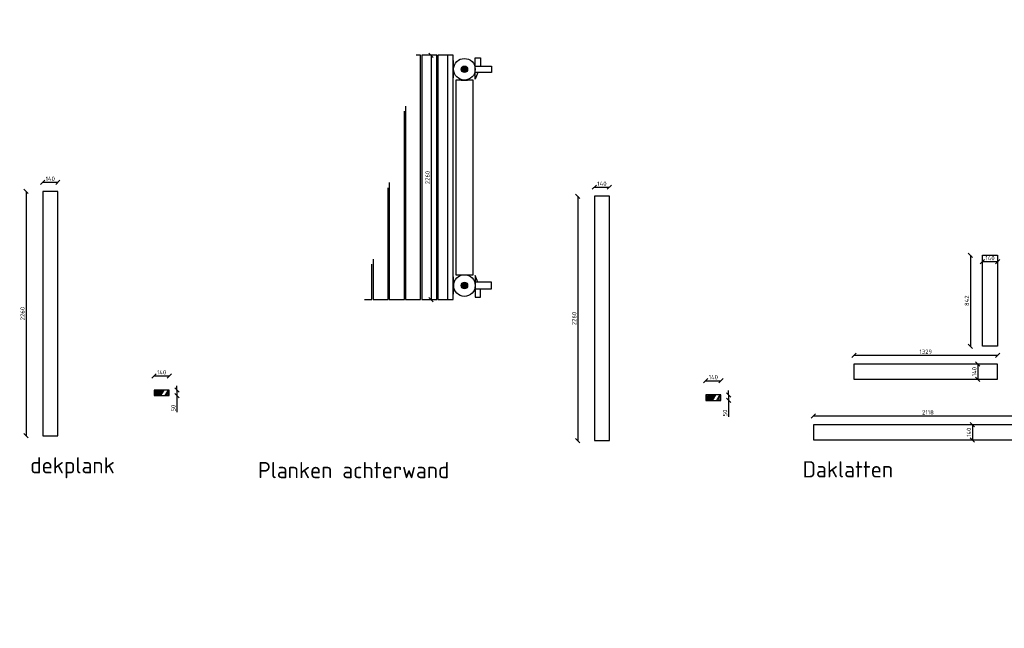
# Model space of a CAD drawing. Header units: metres. Extents: x -170212 to 42557, y -53864 to 18192.
# Tile 12 of 28: x 16829 to 25938, y 3902 to 9530. Entities that reach past the tile are written whole.
import ezdxf

# ---------------------------------------------------------------- set-up
doc = ezdxf.new("R2010")
doc.units = ezdxf.units.M
doc.header["$LTSCALE"] = 2
for name, color, linetype, lineweight in [('N-CO-HC-HOUTVORM_kops-A', 253, 'Continuous', 5), ('N-CO-HC-HOUTVORM_ZICHT_1-G', 30, 'Continuous', 25), ('X-XX-AL-DETAIL1-T50', 130, 'Continuous', 50)]:
    doc.layers.add(name, color=color, linetype=linetype, lineweight=lineweight)
doc.layers.add('TM00_MAATVOERING', color=7, linetype='Continuous')
doc.styles.add('NLCS-ISO', font='NLCS-ISO.ttf')
doc.styles.add('NLCS-ISO-M50-T50', font='NLCS-ISO.ttf', dxfattribs={"height": 0.25})
doc.dimstyles.new('NLCS RODOR-DIM-020mm', dxfattribs={"dimscale": 20, "dimtxt": 2, "dimasz": 2, "dimexe": 1.25, "dimexo": 0.625, "dimtad": 1, "dimdec": 0, "dimzin": 1, "dimdsep": 46, "dimtxsty": 'NLCS-ISO', "dimblk": 'OBLIQUE', "dimcen": 0, "dimse1": 1, "dimse2": 1, "dimclrd": 256, "dimclre": 1, "dimclrt": 256, "dimadec": 0, "dimazin": 0, "dimtfac": 1, "dimtdec": 0, "dimtmove": 0, "dimatfit": 0, "dimfxl": 1, "dimtolj": 1, "dimtzin": 0, "dimlwd": -1, "dimlwe": -1, "dimarcsym": 0})
pattern_1 = [(60, (13144.57, 5817.22), (-173.205, 100), []), (60, (13154.57, 5817.22), (-173.205, 100), []), (60, (13156.57, 5817.22), (-173.205, 100), []), (60, (13168.57, 5817.22), (-173.205, 100), []), (60, (13178.57, 5817.22), (-173.205, 100), []), (60, (13184.57, 5817.22), (-173.205, 100), []), (60, (13186.57, 5817.22), (-173.205, 100), []), (60, (13188.57, 5817.22), (-173.205, 100), []), (60, (13198.57, 5817.22), (-173.205, 100), []), (60, (13200.57, 5817.22), (-173.205, 100), []), (60, (13214.57, 5817.22), (-173.205, 100), []), (60, (13218.57, 5817.22), (-173.205, 100), []), (60, (13224.57, 5817.22), (-173.205, 100), []), (60, (13226.57, 5817.22), (-173.205, 100), []), (60, (13240.57, 5817.22), (-173.205, 100), []), (60, (13242.57, 5817.22), (-173.205, 100), []), (60, (13246.57, 5817.22), (-173.205, 100), []), (60, (13250.57, 5817.22), (-173.205, 100), []), (60, (13260.57, 5817.22), (-173.205, 100), []), (60, (13262.57, 5817.22), (-173.205, 100), []), (60, (13264.57, 5817.22), (-173.205, 100), []), (60, (13276.57, 5817.22), (-173.205, 100), []), (60, (13282.57, 5817.22), (-173.205, 100), []), (60, (13292.57, 5817.22), (-173.205, 100), []), (60, (13294.57, 5817.22), (-173.205, 100), []), (60, (13302.57, 5817.22), (-173.205, 100), []), (60, (13304.57, 5817.22), (-173.205, 100), []), (60, (13306.57, 5817.22), (-173.205, 100), []), (60, (13310.57, 5817.22), (-173.205, 100), []), (60, (13318.57, 5817.22), (-173.205, 100), []), (60, (13320.57, 5817.22), (-173.205, 100), []), (60, (13326.57, 5817.22), (-173.205, 100), []), (60, (13330.57, 5817.22), (-173.205, 100), []), (60, (13336.57, 5817.22), (-173.205, 100), []), (60, (13338.57, 5817.22), (-173.205, 100), [])]

# ---------------------------------------------------------------- blocks, each defined once
blk = doc.blocks.new('_Oblique')
at = {"color": 0, "linetype": 'ByBlock', "lineweight": -2}
blk.add_line((-0.5, -0.5), (0.5, 0.5), dxfattribs=at)
blk = doc.blocks.new('*D40')
at = {"layer": 'Defpoints', "color": 0, "transparency": 16777216}
for p in [(17041.9, 7941.9), (16887.8, 5681.9), (17041.9, 5681.9)]:
    blk.add_point(p, dxfattribs=at)
at = {"layer": 'TM00_MAATVOERING', "transparency": 16777216}
blk.add_line((16887.8, 7941.9), (16887.8, 5681.9), dxfattribs=at)
at = {"layer": 'TM00_MAATVOERING', "transparency": 16777216, "xscale": 40, "yscale": 40, "zscale": 40}
for p, rotation in [((16887.8, 7941.9), 90), ((16887.8, 5681.9), 270)]:
    blk.add_blockref('_Oblique', p, dxfattribs=dict(at, rotation=rotation))
at = {"layer": 'TM00_MAATVOERING', "transparency": 16777216, "insert": (16855.3, 6811.9), "char_height": 40, "attachment_point": 5, "rotation": 90, "style": 'NLCS-ISO'}
blk.add_mtext('\\A1;2260', dxfattribs=at)
blk = doc.blocks.new('*D41')
at = {"layer": 'Defpoints', "color": 0, "transparency": 16777216}
for p in [(17181.9, 8026.1), (17041.9, 7941.9), (17181.9, 7941.9)]:
    blk.add_point(p, dxfattribs=at)
at = {"layer": 'TM00_MAATVOERING', "transparency": 16777216}
blk.add_line((17041.9, 8026.1), (17181.9, 8026.1), dxfattribs=at)
at = {"layer": 'TM00_MAATVOERING', "transparency": 16777216, "xscale": 40, "yscale": 40, "zscale": 40, "rotation": 180}
blk.add_blockref('_Oblique', (17041.9, 8026.1), dxfattribs=at)
at = {"layer": 'TM00_MAATVOERING', "transparency": 16777216, "xscale": 40, "yscale": 40, "zscale": 40}
blk.add_blockref('_Oblique', (17181.9, 8026.1), dxfattribs=at)
at = {"layer": 'TM00_MAATVOERING', "transparency": 16777216, "insert": (17111.9, 8058.6), "char_height": 40, "attachment_point": 5, "style": 'NLCS-ISO'}
blk.add_mtext('\\A1;140', dxfattribs=at)
blk = doc.blocks.new('*D42')
at = {"layer": 'Defpoints', "color": 0, "transparency": 16777216}
for p in [(18212.1, 6236.3), (18072.1, 6104.5), (18212.1, 6104.5)]:
    blk.add_point(p, dxfattribs=at)
at = {"layer": 'TM00_MAATVOERING', "transparency": 16777216}
blk.add_line((18072.1, 6236.3), (18212.1, 6236.3), dxfattribs=at)
at = {"layer": 'TM00_MAATVOERING', "transparency": 16777216, "xscale": 40, "yscale": 40, "zscale": 40, "rotation": 180}
blk.add_blockref('_Oblique', (18072.1, 6236.3), dxfattribs=at)
at = {"layer": 'TM00_MAATVOERING', "transparency": 16777216, "xscale": 40, "yscale": 40, "zscale": 40}
blk.add_blockref('_Oblique', (18212.1, 6236.3), dxfattribs=at)
at = {"layer": 'TM00_MAATVOERING', "transparency": 16777216, "insert": (18142.1, 6268.8), "char_height": 40, "attachment_point": 5, "style": 'NLCS-ISO'}
blk.add_mtext('\\A1;140', dxfattribs=at)
blk = doc.blocks.new('*D43')
at = {"layer": 'Defpoints', "color": 0, "transparency": 16777216}
for p in [(18212.1, 6104.5), (18212.1, 6054.5), (18283.4, 6054.5)]:
    blk.add_point(p, dxfattribs=at)
at = {"layer": 'TM00_MAATVOERING', "transparency": 16777216}
for p, q in [((18283.4, 6104.5), (18283.4, 6144.5)), ((18283.4, 6104.5), (18283.4, 6054.5)), ((18283.4, 6054.5), (18283.4, 5901.5))]:
    blk.add_line(p, q, dxfattribs=at)
at = {"layer": 'TM00_MAATVOERING', "transparency": 16777216, "xscale": 40, "yscale": 40, "zscale": 40}
for p, rotation in [((18283.4, 6104.5), 270), ((18283.4, 6054.5), 90)]:
    blk.add_blockref('_Oblique', p, dxfattribs=dict(at, rotation=rotation))
at = {"layer": 'TM00_MAATVOERING', "transparency": 16777216, "insert": (18250.9, 5938), "char_height": 40, "attachment_point": 5, "rotation": 90, "style": 'NLCS-ISO'}
blk.add_mtext('\\A1;50', dxfattribs=at)
blk = doc.blocks.new('*D328')
at = {"layer": 'Defpoints', "color": 0, "transparency": 16777216}
for p in [(20788, 9201.2), (20634.6, 6941.2), (20768, 6941.2)]:
    blk.add_point(p, dxfattribs=at)
at = {"layer": 'TM00_MAATVOERING', "transparency": 16777216}
blk.add_line((20634.6, 9201.2), (20634.6, 6941.2), dxfattribs=at)
at = {"layer": 'TM00_MAATVOERING', "transparency": 16777216, "xscale": 40, "yscale": 40, "zscale": 40}
for p, rotation in [((20634.6, 9201.2), 90), ((20634.6, 6941.2), 270)]:
    blk.add_blockref('_Oblique', p, dxfattribs=dict(at, rotation=rotation))
at = {"layer": 'TM00_MAATVOERING', "transparency": 16777216, "insert": (20602.1, 8071.2), "char_height": 40, "attachment_point": 5, "rotation": 90, "style": 'NLCS-ISO'}
blk.add_mtext('\\A1;2260', dxfattribs=at)
blk = doc.blocks.new('*D329')
at = {"layer": 'Defpoints', "color": 0, "transparency": 16777216}
for p in [(22145.1, 7897), (21991, 5637), (22145.1, 5637)]:
    blk.add_point(p, dxfattribs=at)
at = {"layer": 'TM00_MAATVOERING', "transparency": 16777216}
blk.add_line((21991, 7897), (21991, 5637), dxfattribs=at)
at = {"layer": 'TM00_MAATVOERING', "transparency": 16777216, "xscale": 40, "yscale": 40, "zscale": 40}
for p, rotation in [((21991, 7897), 90), ((21991, 5637), 270)]:
    blk.add_blockref('_Oblique', p, dxfattribs=dict(at, rotation=rotation))
at = {"layer": 'TM00_MAATVOERING', "transparency": 16777216, "insert": (21958.5, 6767), "char_height": 40, "attachment_point": 5, "rotation": 90, "style": 'NLCS-ISO'}
blk.add_mtext('\\A1;2260', dxfattribs=at)
blk = doc.blocks.new('*D330')
at = {"layer": 'Defpoints', "color": 0, "transparency": 16777216}
for p in [(22285.1, 7981.2), (22145.1, 7897), (22285.1, 7897)]:
    blk.add_point(p, dxfattribs=at)
at = {"layer": 'TM00_MAATVOERING', "transparency": 16777216}
blk.add_line((22145.1, 7981.2), (22285.1, 7981.2), dxfattribs=at)
at = {"layer": 'TM00_MAATVOERING', "transparency": 16777216, "xscale": 40, "yscale": 40, "zscale": 40, "rotation": 180}
blk.add_blockref('_Oblique', (22145.1, 7981.2), dxfattribs=at)
at = {"layer": 'TM00_MAATVOERING', "transparency": 16777216, "xscale": 40, "yscale": 40, "zscale": 40}
blk.add_blockref('_Oblique', (22285.1, 7981.2), dxfattribs=at)
at = {"layer": 'TM00_MAATVOERING', "transparency": 16777216, "insert": (22215.1, 8013.7), "char_height": 40, "attachment_point": 5, "style": 'NLCS-ISO'}
blk.add_mtext('\\A1;140', dxfattribs=at)
blk = doc.blocks.new('*D331')
at = {"layer": 'Defpoints', "color": 0, "transparency": 16777216}
for p in [(23315.4, 6191.4), (23175.4, 6059.6), (23315.4, 6059.6)]:
    blk.add_point(p, dxfattribs=at)
at = {"layer": 'TM00_MAATVOERING', "transparency": 16777216}
blk.add_line((23175.4, 6191.4), (23315.4, 6191.4), dxfattribs=at)
at = {"layer": 'TM00_MAATVOERING', "transparency": 16777216, "xscale": 40, "yscale": 40, "zscale": 40, "rotation": 180}
blk.add_blockref('_Oblique', (23175.4, 6191.4), dxfattribs=at)
at = {"layer": 'TM00_MAATVOERING', "transparency": 16777216, "xscale": 40, "yscale": 40, "zscale": 40}
blk.add_blockref('_Oblique', (23315.4, 6191.4), dxfattribs=at)
at = {"layer": 'TM00_MAATVOERING', "transparency": 16777216, "insert": (23245.4, 6223.9), "char_height": 40, "attachment_point": 5, "style": 'NLCS-ISO'}
blk.add_mtext('\\A1;140', dxfattribs=at)
blk = doc.blocks.new('*D332')
at = {"layer": 'Defpoints', "color": 0, "transparency": 16777216}
for p in [(23315.4, 6059.6), (23315.4, 6009.6), (23386.6, 6009.6)]:
    blk.add_point(p, dxfattribs=at)
at = {"layer": 'TM00_MAATVOERING', "transparency": 16777216}
for p, q in [((23386.6, 6059.6), (23386.6, 6099.6)), ((23386.6, 6059.6), (23386.6, 6009.6)), ((23386.6, 6009.6), (23386.6, 5856.6))]:
    blk.add_line(p, q, dxfattribs=at)
at = {"layer": 'TM00_MAATVOERING', "transparency": 16777216, "xscale": 40, "yscale": 40, "zscale": 40}
for p, rotation in [((23386.6, 6059.6), 270), ((23386.6, 6009.6), 90)]:
    blk.add_blockref('_Oblique', p, dxfattribs=dict(at, rotation=rotation))
at = {"layer": 'TM00_MAATVOERING', "transparency": 16777216, "insert": (23354.1, 5893.1), "char_height": 40, "attachment_point": 5, "rotation": 90, "style": 'NLCS-ISO'}
blk.add_mtext('\\A1;50', dxfattribs=at)
blk = doc.blocks.new('*D336')
at = {"layer": 'Defpoints', "color": 0, "transparency": 16777216}
for p in [(26290, 5866.4), (24172, 5784.5), (26290, 5784.5)]:
    blk.add_point(p, dxfattribs=at)
at = {"layer": 'TM00_MAATVOERING', "transparency": 16777216}
blk.add_line((24172, 5866.4), (26290, 5866.4), dxfattribs=at)
at = {"layer": 'TM00_MAATVOERING', "transparency": 16777216, "xscale": 40, "yscale": 40, "zscale": 40, "rotation": 180}
blk.add_blockref('_Oblique', (24172, 5866.4), dxfattribs=at)
at = {"layer": 'TM00_MAATVOERING', "transparency": 16777216, "xscale": 40, "yscale": 40, "zscale": 40}
blk.add_blockref('_Oblique', (26290, 5866.4), dxfattribs=at)
at = {"layer": 'TM00_MAATVOERING', "transparency": 16777216, "insert": (25231, 5898.9), "char_height": 40, "attachment_point": 5, "style": 'NLCS-ISO'}
blk.add_mtext('\\A1;2118', dxfattribs=at)
blk = doc.blocks.new('*D337')
at = {"layer": 'Defpoints', "color": 0, "transparency": 16777216}
for p in [(25042, 5784.5), (25042, 5644.5), (25642.8, 5644.5)]:
    blk.add_point(p, dxfattribs=at)
at = {"layer": 'TM00_MAATVOERING', "transparency": 16777216}
blk.add_line((25642.8, 5784.5), (25642.8, 5644.5), dxfattribs=at)
at = {"layer": 'TM00_MAATVOERING', "transparency": 16777216, "xscale": 40, "yscale": 40, "zscale": 40}
for p, rotation in [((25642.8, 5784.5), 90), ((25642.8, 5644.5), 270)]:
    blk.add_blockref('_Oblique', p, dxfattribs=dict(at, rotation=rotation))
at = {"layer": 'TM00_MAATVOERING', "transparency": 16777216, "insert": (25610.3, 5714.5), "char_height": 40, "attachment_point": 5, "rotation": 90, "style": 'NLCS-ISO'}
blk.add_mtext('\\A1;140', dxfattribs=at)
blk = doc.blocks.new('*D338')
at = {"layer": 'Defpoints', "color": 0, "transparency": 16777216}
for p in [(25874.9, 6427.2), (24546, 6345.2), (25874.9, 6345.2)]:
    blk.add_point(p, dxfattribs=at)
at = {"layer": 'TM00_MAATVOERING', "transparency": 16777216}
blk.add_line((24546, 6427.2), (25874.9, 6427.2), dxfattribs=at)
at = {"layer": 'TM00_MAATVOERING', "transparency": 16777216, "xscale": 40, "yscale": 40, "zscale": 40, "rotation": 180}
blk.add_blockref('_Oblique', (24546, 6427.2), dxfattribs=at)
at = {"layer": 'TM00_MAATVOERING', "transparency": 16777216, "xscale": 40, "yscale": 40, "zscale": 40}
blk.add_blockref('_Oblique', (25874.9, 6427.2), dxfattribs=at)
at = {"layer": 'TM00_MAATVOERING', "transparency": 16777216, "insert": (25210.4, 6459.7), "char_height": 40, "attachment_point": 5, "style": 'NLCS-ISO'}
blk.add_mtext('\\A1;1329', dxfattribs=at)
blk = doc.blocks.new('*D339')
at = {"layer": 'Defpoints', "color": 0, "transparency": 16777216}
for p in [(25416, 6345.2), (25416, 6205.2), (25692, 6205.2)]:
    blk.add_point(p, dxfattribs=at)
at = {"layer": 'TM00_MAATVOERING', "transparency": 16777216}
blk.add_line((25692, 6345.2), (25692, 6205.2), dxfattribs=at)
at = {"layer": 'TM00_MAATVOERING', "transparency": 16777216, "xscale": 40, "yscale": 40, "zscale": 40}
for p, rotation in [((25692, 6345.2), 90), ((25692, 6205.2), 270)]:
    blk.add_blockref('_Oblique', p, dxfattribs=dict(at, rotation=rotation))
at = {"layer": 'TM00_MAATVOERING', "transparency": 16777216, "insert": (25659.5, 6275.2), "char_height": 40, "attachment_point": 5, "rotation": 90, "style": 'NLCS-ISO'}
blk.add_mtext('\\A1;140', dxfattribs=at)
blk = doc.blocks.new('*D341')
at = {"layer": 'Defpoints', "color": 0, "transparency": 16777216}
for p in [(25734.9, 7351.9), (25623.8, 6510), (25874.9, 6510)]:
    blk.add_point(p, dxfattribs=at)
at = {"layer": 'TM00_MAATVOERING', "transparency": 16777216}
blk.add_line((25623.8, 7351.9), (25623.8, 6510), dxfattribs=at)
at = {"layer": 'TM00_MAATVOERING', "transparency": 16777216, "xscale": 40, "yscale": 40, "zscale": 40}
for p, rotation in [((25623.8, 7351.9), 90), ((25623.8, 6510), 270)]:
    blk.add_blockref('_Oblique', p, dxfattribs=dict(at, rotation=rotation))
at = {"layer": 'TM00_MAATVOERING', "transparency": 16777216, "insert": (25591.3, 6931), "char_height": 40, "attachment_point": 5, "rotation": 90, "style": 'NLCS-ISO'}
blk.add_mtext('\\A1;842', dxfattribs=at)
blk = doc.blocks.new('*D340')
at = {"layer": 'Defpoints', "color": 0, "transparency": 16777216}
for p in [(25874.9, 7292.7), (25734.9, 6931), (25874.9, 6931)]:
    blk.add_point(p, dxfattribs=at)
at = {"layer": 'TM00_MAATVOERING', "transparency": 16777216}
blk.add_line((25734.9, 7292.7), (25874.9, 7292.7), dxfattribs=at)
at = {"layer": 'TM00_MAATVOERING', "transparency": 16777216, "xscale": 40, "yscale": 40, "zscale": 40, "rotation": 180}
blk.add_blockref('_Oblique', (25734.9, 7292.7), dxfattribs=at)
at = {"layer": 'TM00_MAATVOERING', "transparency": 16777216, "xscale": 40, "yscale": 40, "zscale": 40}
blk.add_blockref('_Oblique', (25874.9, 7292.7), dxfattribs=at)
at = {"layer": 'TM00_MAATVOERING', "transparency": 16777216, "insert": (25804.9, 7325.2), "char_height": 40, "attachment_point": 5, "style": 'NLCS-ISO'}
blk.add_mtext('\\A1;140', dxfattribs=at)

msp = doc.modelspace()

# ---------------------------------------------------------------- hatches: boundary and pattern name
at = {"layer": 'N-CO-HC-HOUTVORM_kops-A'}
h = msp.add_hatch(dxfattribs=at)
h.set_pattern_fill('KOPSHOUT', color=256, scale=2)
h.set_pattern_definition(pattern_1)
edge = h.paths.add_edge_path()
edge.add_arc((20943, 9071.2), 30, 0, 360)
h = msp.add_hatch(dxfattribs=at)
h.set_pattern_fill('KOPSHOUT', color=256, scale=2)
h.set_pattern_definition(pattern_1)
edge = h.paths.add_edge_path()
edge.add_arc((20943, 7071.2), 30, 0, 360)
h = msp.add_hatch(dxfattribs=at)
h.set_pattern_fill('KOPSHOUT', color=256, scale=2)
h.set_pattern_definition([(60, (-13974.34, -5625.71), (-173.2051, 100), []), (60, (-13964.34, -5625.71), (-173.2051, 100), []), (60, (-13962.34, -5625.71), (-173.2051, 100), []), (60, (-13950.34, -5625.71), (-173.2051, 100), []), (60, (-13940.34, -5625.71), (-173.2051, 100), []), (60, (-13934.34, -5625.71), (-173.2051, 100), []), (60, (-13932.34, -5625.71), (-173.2051, 100), []), (60, (-13930.34, -5625.71), (-173.2051, 100), []), (60, (-13920.34, -5625.71), (-173.2051, 100), []), (60, (-13918.34, -5625.71), (-173.2051, 100), []), (60, (-13904.34, -5625.71), (-173.2051, 100), []), (60, (-13900.34, -5625.71), (-173.2051, 100), []), (60, (-13894.34, -5625.71), (-173.2051, 100), []), (60, (-13892.34, -5625.71), (-173.2051, 100), []), (60, (-13878.34, -5625.71), (-173.2051, 100), []), (60, (-13876.34, -5625.71), (-173.2051, 100), []), (60, (-13872.34, -5625.71), (-173.2051, 100), []), (60, (-13868.34, -5625.71), (-173.2051, 100), []), (60, (-13858.34, -5625.71), (-173.2051, 100), []), (60, (-13856.34, -5625.71), (-173.2051, 100), []), (60, (-13854.34, -5625.71), (-173.2051, 100), []), (60, (-13842.34, -5625.71), (-173.2051, 100), []), (60, (-13836.34, -5625.71), (-173.2051, 100), []), (60, (-13826.34, -5625.71), (-173.2051, 100), []), (60, (-13824.34, -5625.71), (-173.2051, 100), []), (60, (-13816.34, -5625.71), (-173.2051, 100), []), (60, (-13814.34, -5625.71), (-173.2051, 100), []), (60, (-13812.34, -5625.71), (-173.2051, 100), []), (60, (-13808.34, -5625.71), (-173.2051, 100), []), (60, (-13800.34, -5625.71), (-173.2051, 100), []), (60, (-13798.34, -5625.71), (-173.2051, 100), []), (60, (-13792.34, -5625.71), (-173.2051, 100), []), (60, (-13788.34, -5625.71), (-173.2051, 100), []), (60, (-13782.34, -5625.71), (-173.2051, 100), []), (60, (-13780.34, -5625.71), (-173.2051, 100), [])])
h.paths.add_polyline_path([(18072.1, 6104.5), (18072.1, 6054.5), (18212.1, 6054.5), (18212.1, 6104.5)])
h = msp.add_hatch(dxfattribs=at)
h.set_pattern_fill('KOPSHOUT', color=256, scale=2)
h.set_pattern_definition([(60, (-8871.1, -5670.6), (-173.2051, 100), []), (60, (-8861.1, -5670.6), (-173.2051, 100), []), (60, (-8859.1, -5670.6), (-173.2051, 100), []), (60, (-8847.1, -5670.6), (-173.2051, 100), []), (60, (-8837.1, -5670.6), (-173.2051, 100), []), (60, (-8831.1, -5670.6), (-173.2051, 100), []), (60, (-8829.1, -5670.6), (-173.2051, 100), []), (60, (-8827.1, -5670.6), (-173.2051, 100), []), (60, (-8817.1, -5670.6), (-173.2051, 100), []), (60, (-8815.1, -5670.6), (-173.2051, 100), []), (60, (-8801.1, -5670.6), (-173.2051, 100), []), (60, (-8797.1, -5670.6), (-173.2051, 100), []), (60, (-8791.1, -5670.6), (-173.2051, 100), []), (60, (-8789.1, -5670.6), (-173.2051, 100), []), (60, (-8775.1, -5670.6), (-173.2051, 100), []), (60, (-8773.1, -5670.6), (-173.2051, 100), []), (60, (-8769.1, -5670.6), (-173.2051, 100), []), (60, (-8765.1, -5670.6), (-173.2051, 100), []), (60, (-8755.1, -5670.6), (-173.2051, 100), []), (60, (-8753.1, -5670.6), (-173.2051, 100), []), (60, (-8751.1, -5670.6), (-173.2051, 100), []), (60, (-8739.1, -5670.6), (-173.2051, 100), []), (60, (-8733.1, -5670.6), (-173.2051, 100), []), (60, (-8723.1, -5670.6), (-173.2051, 100), []), (60, (-8721.1, -5670.6), (-173.2051, 100), []), (60, (-8713.1, -5670.6), (-173.2051, 100), []), (60, (-8711.1, -5670.6), (-173.2051, 100), []), (60, (-8709.1, -5670.6), (-173.2051, 100), []), (60, (-8705.1, -5670.6), (-173.2051, 100), []), (60, (-8697.1, -5670.6), (-173.2051, 100), []), (60, (-8695.1, -5670.6), (-173.2051, 100), []), (60, (-8689.1, -5670.6), (-173.2051, 100), []), (60, (-8685.1, -5670.6), (-173.2051, 100), []), (60, (-8679.1, -5670.6), (-173.2051, 100), []), (60, (-8677.1, -5670.6), (-173.2051, 100), [])])
h.paths.add_polyline_path([(23175.4, 6059.6), (23175.4, 6009.6), (23315.4, 6009.6), (23315.4, 6059.6)])

# ---------------------------------------------------------------- linework, layer by layer
at = {"layer": 'N-CO-HC-HOUTVORM_ZICHT_1-G', "color": 252}
for points in [[(20398, 8729.6), (20398, 6941.2), (20538, 6941.2), (20538, 9201.2), (20498.1, 9201.2)], [(20248, 8023.1), (20248, 6941.2), (20388, 6941.2), (20388, 8682.5)], [(20098, 7316.7), (20098, 6941.2), (20238, 6941.2), (20238, 7976)], [(20018.3, 6941.2), (20088, 6941.2), (20088, 7269.6)]]:
    msp.add_lwpolyline(points, dxfattribs=at)
for points in [[(20548, 9201.2), (20548, 6941.2), (20688, 6941.2), (20688, 9201.2)], [(20698, 9201.2), (20698, 6941.2), (20838, 6941.2), (20838, 9201.2)]]:
    msp.add_lwpolyline(points, close=True, dxfattribs=at)
at = {"layer": 'N-CO-HC-HOUTVORM_ZICHT_1-G'}
for points in [[(20788, 6941.2), (20838, 6941.2), (20838, 9201.2), (20788, 9201.2)], [(20863, 8971.2), (20863, 7171.2), (21023, 7171.2), (21023, 8971.2)], [(17041.9, 7941.9), (17041.9, 5681.9), (17181.9, 5681.9), (17181.9, 7941.9)], [(22145.1, 7897), (22145.1, 5637), (22285.1, 5637), (22285.1, 7897)], [(25874.9, 6510), (25734.9, 6510), (25734.9, 7351.9), (25874.9, 7351.9)], [(25874.9, 6205.2), (25874.9, 6345.2), (24546, 6345.2), (24546, 6205.2)], [(18072.1, 6104.5), (18072.1, 6054.5), (18212.1, 6054.5), (18212.1, 6104.5)], [(23175.4, 6059.6), (23175.4, 6009.6), (23315.4, 6009.6), (23315.4, 6059.6)], [(26290, 5644.5), (26290, 5784.5), (24172, 5784.5), (24172, 5644.5)]]:
    msp.add_lwpolyline(points, close=True, dxfattribs=at)
for points in [[(20838, 8991.2), (20843, 8991.2), (20843, 9151.2), (20838, 9151.2)], [(20843, 9020.8), (20843, 9120.8)], [(21067.8, 9040.8), (21043, 8978.7), (21043, 8978.7), (21043, 9178.7), (21093, 9178.7), (21093, 9103.7), (21091.8, 9100.8)], [(20847.7, 9040.8), (20843, 9040.8), (20843, 9100.8), (20847.5, 9100.8)], [(21038.5, 9100.8), (21193, 9100.8), (21193, 9040.8), (21038.3, 9040.8)], [(20913, 8975.9), (20913, 8971.2), (20973, 8971.2), (20973, 8975.9)], [(20838, 6991.2), (20843, 6991.2), (20843, 7151.2), (20838, 7151.2)], [(20843, 7121.6), (20843, 7021.6)], [(20843, 7020.8), (20843, 7120.8)], [(20913, 7166.6), (20913, 7171.2), (20973, 7171.2), (20973, 7166.6)], [(21067.8, 7101.6), (21043, 7163.7), (21043, 7163.7), (21043, 6963.7), (21093, 6963.7), (21093, 7038.7), (21091.8, 7041.6)], [(20847.7, 7101.6), (20843, 7101.6), (20843, 7041.6), (20847.5, 7041.6)], [(21038.5, 7041.6), (21193, 7041.6), (21193, 7101.6), (21038.3, 7101.6)]]:
    msp.add_lwpolyline(points, dxfattribs=at)
for centre, radius in [((20943, 9071.2), 100), ((20943, 9071.2), 30), ((20943, 7071.2), 100), ((20943, 7071.2), 30)]:
    msp.add_circle(centre, radius, dxfattribs=at)

# ---------------------------------------------------------------- texts
at = {"layer": 'X-XX-AL-DETAIL1-T50', "char_height": 150, "attachment_point": 1, "style": 'NLCS-ISO-M50-T50'}
for s, insert in [('{\\C3;dekplank}', (16926.2, 5484.6)), ('{\\C3;Planken achterwand}', (19033.7, 5439.7)), ('{\\C3;Daklatten}', (24071.9, 5447.2))]:
    msp.add_mtext_dynamic_manual_height_columns(s, width=2003051.232, gutter_width=1250, heights=[0], dxfattribs=dict(at, insert=insert))

# ---------------------------------------------------------------- dimensions: what is measured, and where the dimension line sits
at = {"layer": 'TM00_MAATVOERING'}
for base, p1, p2, picture, middle in [((20634.6, 6941.2), (20788, 9201.2), (20768, 6941.2), '*D328', (20602.1, 8071.2)), ((16887.8, 5681.9), (17041.9, 7941.9), (17041.9, 5681.9), '*D40', (16855.3, 6811.9)), ((21991, 5637), (22145.1, 7897), (22145.1, 5637), '*D329', (21958.5, 6767)), ((25623.8, 6510), (25734.9, 7351.9), (25874.9, 6510), '*D341', (25591.3, 6931)), ((25692, 6205.2), (25416, 6345.2), (25416, 6205.2), '*D339', (25659.5, 6275.2)), ((18283.4, 6054.5), (18212.1, 6104.5), (18212.1, 6054.5), '*D43', (18250.9, 5938)), ((23386.6, 6009.6), (23315.4, 6059.6), (23315.4, 6009.6), '*D332', (23354.1, 5893.1)), ((25642.8, 5644.5), (25042, 5784.5), (25042, 5644.5), '*D337', (25610.3, 5714.5))]:
    dim = msp.add_linear_dim(base=base, p1=p1, p2=p2, angle=90, dimstyle='NLCS RODOR-DIM-020mm', dxfattribs=at)
    dim.commit()
    dim.dimension.update_dxf_attribs({"geometry": picture, "text_midpoint": middle})
for base, p1, p2, picture, middle in [((17181.9, 8026.1), (17041.9, 7941.9), (17181.9, 7941.9), '*D41', (17111.9, 8058.6)), ((22285.1, 7981.2), (22145.1, 7897), (22285.1, 7897), '*D330', (22215.1, 8013.7)), ((25874.9, 7292.7), (25734.9, 6931), (25874.9, 6931), '*D340', (25804.9, 7325.2)), ((25874.9, 6427.2), (24546, 6345.2), (25874.9, 6345.2), '*D338', (25210.4, 6459.7)), ((18212.1, 6236.3), (18072.1, 6104.5), (18212.1, 6104.5), '*D42', (18142.1, 6268.8)), ((23315.4, 6191.4), (23175.4, 6059.6), (23315.4, 6059.6), '*D331', (23245.4, 6223.9)), ((26290, 5866.4), (24172, 5784.5), (26290, 5784.5), '*D336', (25231, 5898.9))]:
    dim = msp.add_linear_dim(base=base, p1=p1, p2=p2, dimstyle='NLCS RODOR-DIM-020mm', dxfattribs=at)
    dim.commit()
    dim.dimension.update_dxf_attribs({"geometry": picture, "text_midpoint": middle})

doc.saveas('drawing.dxf')
